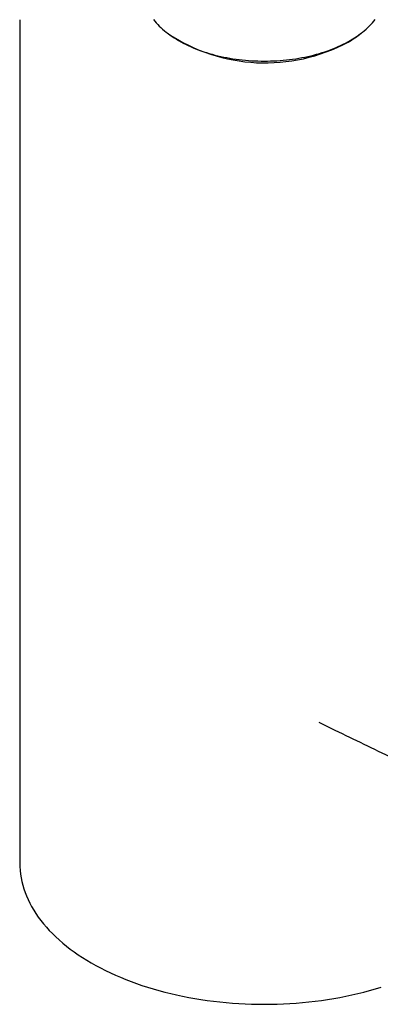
# Model space of a CAD drawing. Header units: millimetres. Extents: x 8 to 706, y 12 to 649.
# Tile 14 of 41: x 594 to 628, y 117 to 210. Entities that reach past the tile are written whole.
import ezdxf

# ---------------------------------------------------------------- set-up
doc = ezdxf.new("R2010")
doc.units = ezdxf.units.MM

msp = doc.modelspace()

# ---------------------------------------------------------------- linework, layer by layer
at = {"color": 7, "linetype": 'Continuous', "lineweight": 30}
msp.add_line((594.478, 209.9), (594.478, 130.695), dxfattribs=at)
at = {"color": 7, "linetype": 'Continuous', "lineweight": 30, "flags": 128}
for points in [[(607.064, 209.918), (607.189, 209.761), (607.321, 209.607), (607.46, 209.454), (607.606, 209.304), (607.758, 209.156), (607.917, 209.01), (608.083, 208.867), (608.255, 208.726), (608.434, 208.588), (608.619, 208.453), (608.81, 208.32), (609.006, 208.191), (609.209, 208.064), (609.417, 207.941), (609.631, 207.821), (609.85, 207.704), (610.075, 207.59), (610.304, 207.48), (610.538, 207.373), (610.777, 207.27), (611.021, 207.171), (611.269, 207.075), (611.522, 206.983), (611.778, 206.895), (612.039, 206.811), (612.303, 206.731), (612.57, 206.654), (612.841, 206.582), (613.116, 206.514), (613.393, 206.45), (613.673, 206.391), (613.955, 206.335), (614.24, 206.284), (614.528, 206.238), (614.817, 206.195), (615.108, 206.157), (615.401, 206.123), (615.695, 206.094), (615.99, 206.07), (616.287, 206.049), (616.584, 206.034), (616.882, 206.022), (617.18, 206.016), (617.478, 206.013), (617.777, 206.016), (618.075, 206.022), (618.373, 206.034), (618.67, 206.049), (618.966, 206.07), (619.262, 206.094), (619.556, 206.123), (619.848, 206.157), (620.14, 206.195), (620.429, 206.238), (620.716, 206.284), (621.001, 206.335), (621.284, 206.391), (621.564, 206.45), (621.841, 206.514), (622.115, 206.582), (622.386, 206.654), (622.654, 206.731), (622.918, 206.811), (623.178, 206.895), (623.435, 206.983), (623.687, 207.075), (623.935, 207.171), (624.179, 207.27), (624.418, 207.373), (624.653, 207.48), (624.882, 207.59), (625.106, 207.704), (625.325, 207.821), (625.539, 207.941), (625.748, 208.064), (625.95, 208.191), (626.147, 208.32), (626.338, 208.453), (626.522, 208.588), (626.701, 208.726), (626.873, 208.867), (627.039, 209.01), (627.198, 209.156), (627.351, 209.304), (627.497, 209.454), (627.636, 209.607), (627.768, 209.761), (627.893, 209.918)], [(594.478, 130.695), (594.486, 130.348), (594.51, 130), (594.549, 129.654), (594.604, 129.307), (594.675, 128.962), (594.761, 128.618), (594.863, 128.276), (594.981, 127.935), (595.114, 127.596), (595.262, 127.259), (595.425, 126.924), (595.604, 126.592), (595.797, 126.263), (596.006, 125.937), (596.229, 125.614), (596.467, 125.295), (596.719, 124.979), (596.985, 124.667), (597.265, 124.36), (597.56, 124.057), (597.868, 123.758), (598.189, 123.464), (598.523, 123.175), (598.871, 122.891), (599.231, 122.612), (599.604, 122.339), (599.989, 122.072), (600.386, 121.811), (600.795, 121.556), (601.215, 121.307), (601.646, 121.064), (602.088, 120.828), (602.541, 120.599), (603.004, 120.377), (603.477, 120.161), (603.959, 119.953), (604.451, 119.753), (604.952, 119.56), (605.461, 119.374), (605.978, 119.197), (606.504, 119.027), (607.036, 118.865), (607.576, 118.711), (608.123, 118.566), (608.677, 118.428), (609.236, 118.3), (609.801, 118.179), (610.371, 118.068), (610.946, 117.964), (611.525, 117.87), (612.109, 117.785), (612.696, 117.708), (613.287, 117.64), (613.88, 117.581), (614.476, 117.531), (615.074, 117.49), (615.674, 117.459), (616.275, 117.436), (616.876, 117.422), (617.478, 117.418), (618.08, 117.422), (618.682, 117.436), (619.283, 117.459), (619.882, 117.49), (620.48, 117.531), (621.076, 117.581), (621.67, 117.64), (622.26, 117.708), (622.847, 117.785), (623.431, 117.87), (624.011, 117.964), (624.586, 118.068), (625.156, 118.179), (625.721, 118.3), (626.28, 118.428), (626.833, 118.566), (627.38, 118.711), (627.92, 118.865), (628.453, 119.027)]]:
    msp.add_lwpolyline(points, dxfattribs=at)
at = {"color": 7, "linetype": 'Continuous', "lineweight": 30}
for centre, radius, start, end in [((617.565, 222.373), 16.53, 236.20057, 298.14543), ((620.774, 215.807), 9.23, 299.81001, 309.03466)]:
    msp.add_arc(centre, radius, start, end, dxfattribs=at)
msp.add_open_spline([(622.598, 143.911), (623.105, 143.665), (624.513, 142.981), (626.826, 141.863), (629.535, 140.557), (632.247, 139.256), (634.068, 138.383), (634.986, 137.945), (634.999, 137.939)], degree=3, knots=[0, 0, 0, 0, 0.122794, 0.341311, 0.559828, 0.778346, 0.996864, 1, 1, 1, 1], dxfattribs=at)

doc.saveas('drawing.dxf')
